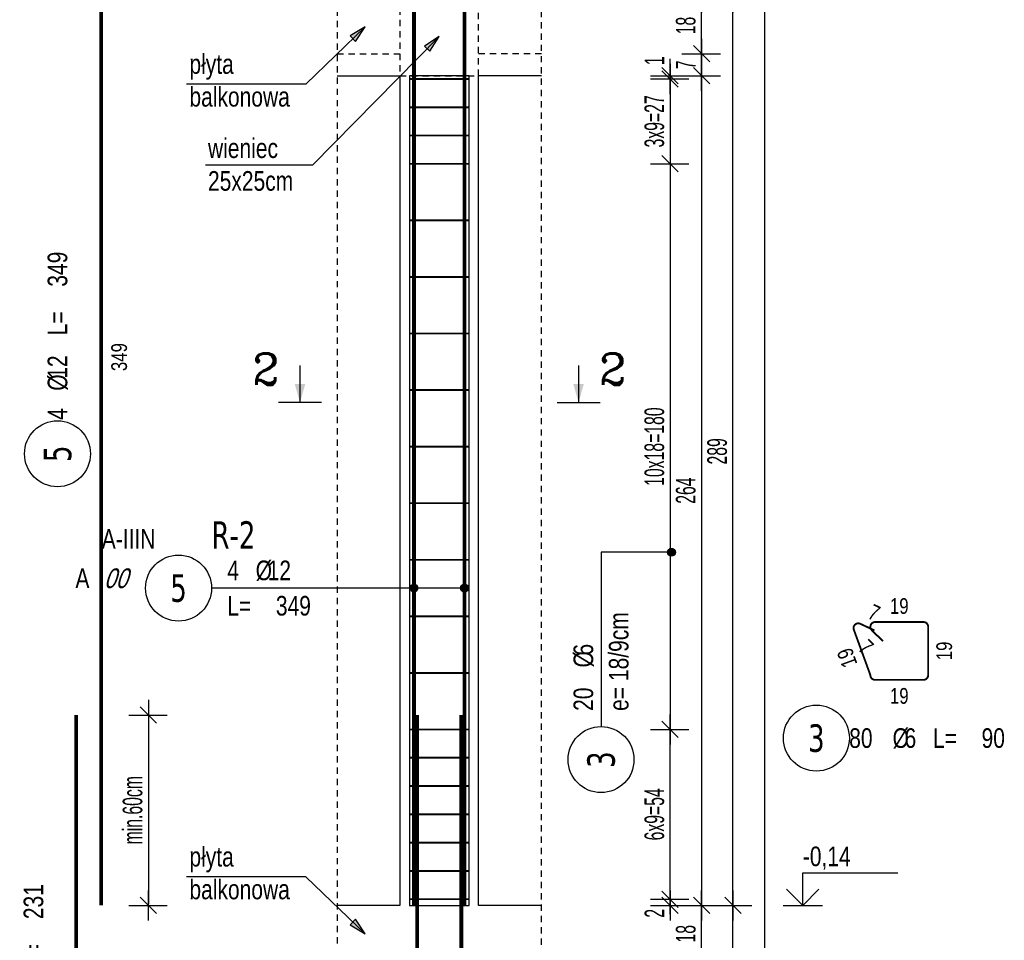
# Model space of a CAD drawing. Header units: millimetres. Extents: x 11988 to 14650, y -1596 to 604.
# Tile 5 of 38: x 12327 to 12640, y -828 to -535. Entities that reach past the tile are written whole.
import ezdxf
from ezdxf.enums import TextEntityAlignment as Align

# ---------------------------------------------------------------- set-up
doc = ezdxf.new("R2010")
doc.units = ezdxf.units.MM
doc.header["$LTSCALE"] = 10
doc.linetypes.add('MP', pattern=[0.36, 0.2, -0.16])
for name, color, linetype in [('BA_txg', 3, 'Continuous'), ('BA_wic', 1, 'Continuous'), ('BA_wis', 2, 'Continuous'), ('BA_wym', 1, 'Continuous'), ('BZ_kot', 7, 'Continuous'), ('BZ_odn', 1, 'Continuous'), ('BZ_opi1', 7, 'Continuous'), ('BZ_opi2', 4, 'Continuous'), ('BZ_opi3', 30, 'Continuous'), ('BZ_opi4', 53, 'Continuous'), ('BZ_P_roz', 11, 'Continuous'), ('BZ_P_wid', 3, 'Continuous'), ('BZ_P_wyc', 134, 'Continuous'), ('BZ_txs', 2, 'Continuous'), ('BZ_wym', 1, 'Continuous')]:
    doc.layers.add(name, color=color, linetype=linetype)
doc.layers.add('BZ_obroz', color=137, linetype='Continuous', plot=False)
doc.layers.add('BZ_pom', color=6, linetype='Continuous', plot=False)
doc.styles.add('BIKTBG', font='tahoma.ttf', dxfattribs={"width": 0.85})
doc.styles.add('BIKTC', font='bikromsw.shx', dxfattribs={"width": 0.85})
doc.styles.add('BIKTS', font='bikromsw.shx', dxfattribs={"width": 0.8})
doc.styles.add('BIKWYM', font='bikromsw.shx', dxfattribs={"width": 0.6})
doc.styles.add('ROMANC', font='ROMANC.SHX')
doc.dimstyles.new('BA_KR_25_cm', dxfattribs={"dimscale": 0.25, "dimtxt": 25, "dimasz": 1.666667, "dimexe": 24, "dimexo": 0, "dimgap": 0, "dimtad": 0, "dimdec": 1, "dimrnd": 0.5, "dimzin": 9, "dimdsep": 46, "dimtxsty": 'BIKWYM', "dimblk": 'WYM-KR', "dimcen": 0, "dimdle": 20, "dimclrd": 256, "dimclre": 256, "dimclrt": 2, "dimadec": 0, "dimazin": 0, "dimtfac": 0.033333, "dimtdec": 1, "dimtmove": 0, "dimatfit": 3, "dimldrblk": 'WYM-KR', "dimfxl": 25, "dimfxlon": 1, "dimtvp": 0.8, "dimtolj": 1, "dimarcsym": 0})
doc.dimstyles.new('BZ_KP_25_cm', dxfattribs={"dimscale": 0.25, "dimtxt": 25, "dimasz": 1.666667, "dimexe": 24, "dimexo": 0, "dimgap": 0, "dimtad": 0, "dimdec": 1, "dimrnd": 0.5, "dimzin": 9, "dimdsep": 46, "dimtxsty": 'BIKWYM', "dimblk": 'WYM-KR', "dimblk1": 'WYM-KP', "dimblk2": 'WYM-KP', "dimsah": 1, "dimcen": 0, "dimdle": 20, "dimclrd": 256, "dimclre": 256, "dimclrt": 7, "dimadec": 0, "dimazin": 0, "dimtfac": 0.033333, "dimtdec": 1, "dimtmove": 0, "dimatfit": 3, "dimldrblk": 'WYM-KP', "dimfxl": 1, "dimtvp": 0.8, "dimtolj": 1, "dimarcsym": 0})
doc.dimstyles.new('BZ_ST_25_cm', dxfattribs={"dimscale": 0.25, "dimtxt": 25, "dimasz": 1.666667, "dimexe": 24, "dimexo": 0, "dimgap": 0, "dimtad": 0, "dimdec": 1, "dimrnd": 0.5, "dimdsep": 46, "dimtxsty": 'BIKWYM', "dimblk": 'WYM-ST', "dimcen": 0, "dimdle": 20, "dimclrd": 256, "dimclre": 256, "dimclrt": 7, "dimadec": 0, "dimazin": 0, "dimtfac": 0.033333, "dimtdec": 1, "dimtix": 1, "dimtmove": 2, "dimatfit": 3, "dimldrblk": 'WYM-ST', "dimfxl": 1, "dimtvp": 0.8, "dimtolj": 1, "dimtzin": 0, "dimarcsym": 0})

# ---------------------------------------------------------------- blocks, each defined once
blk = doc.blocks.new('WYM-ST')
blk.add_hatch(color=256).paths.add_polyline_path([(-13, 2.88), (0, 0), (-13, -2.88)])
blk.add_lwpolyline([(0, 0), (-13, 2.88), (-13, -2.88), (0, 0)])
blk = doc.blocks.new('ST2')
blk.add_line((13.77, 0), (0, 0))
blk.add_solid([(6.84, -1.95), (6.84, 1.95), (0, 0)])
blk = doc.blocks.new('eprzh')
blk.add_line((-47.9, 0), (47.9, 0))
at = {"xscale": 6, "yscale": 6, "zscale": 6, "rotation": 90}
blk.add_blockref('ST2', (0, 0), dxfattribs=at)
at = {"style": 'ROMANC'}
blk.add_attdef('PRZ', text='', height=70, dxfattribs=at).set_placement((76, 39.4), align=Align.CENTER)
blk = doc.blocks.new('WYM-KP')
blk.add_hatch(color=256).paths.add_polyline_path([(3, 0, 1), (-3, 0, 1)])
blk.add_circle((0, 0), 3)
blk = doc.blocks.new('WYM-KR')
at = {"linetype": 'ByBlock'}
blk.add_line((11.52, 0), (-11.52, 0), dxfattribs=at)
at = {"color": 7, "linetype": 'ByBlock'}
blk.add_line((6.24, 6.24), (-6.24, -6.24), dxfattribs=at)
blk = doc.blocks.new('bik_BlkOpPret', base_point=(608.5, -87.83))
at = {"layer": 'BZ_opi1', "style": 'BIKTS', "width": 0.8}
for tag, p in [('SZTUK', (567.31, -85.33)), ('PRZEDR_FI', (581.12, -85.33)), ('PRZEKROJ', (584.93, -85.33)), ('PRZEDR_L', (567.31, -96.58)), ('DLUGOSC', (582.78, -96.58)), ('UWAGA', (567.31, -105.33))]:
    blk.add_attdef(tag, p, '', height=6.25, dxfattribs=at)
at = {"layer": 'BZ_opi2', "style": 'BIKTBG', "width": 0.8}
blk.add_attdef('NUMER', text='', height=8.75, dxfattribs=at).set_placement((551.81, -87.83), align=Align.MIDDLE_CENTER)
at = {"layer": 'BZ_pom', "width": 0.8}
for tag, p, height, style in [('POZYCJA', (562.31, -75.33), 8.75, 'BIKTBG'), ('GATUNEK', (526.97, -75.33), 6.25, 'BIKTS'), ('METODA_L', (520.17, -87.83), 6.25, 'BIKTS'), ('EURO_KOD', (529.45, -87.83), 6.25, 'BIKTS')]:
    blk.add_attdef(tag, p, '', height=height, dxfattribs=dict(at, style=style))
at = {"layer": 'BZ_wym', "width": 0.8}
for tag, p, height, style, flags in [('PRZEDR_NR', (567.31, -114.71), 8.75, 'BIKTBG', 1), ('PRZEDR_SZT', (567.31, -124.08), 6.25, 'BIKTS', 1), ('TYP_PRETA', (567.31, -133.46), 6.25, 'BIKTS', 3), ('EURO_KOD_SEGMENTY', (580.88, -142.83), 6.25, 'BIKTS', 3), ('HAK_1', (567.31, -152.21), 6.25, 'BIKTS', 3), ('HAK_2', (567.31, -161.58), 6.25, 'BIKTS', 3), ('ID', (567.31, -170.96), 6.25, 'BIKTS', 3), ('ID_C', (567.31, -180.33), 6.25, 'BIKTS', 3), ('b_atr_0', (567.31, -189.71), 6.25, 'BIKTS', 3)]:
    blk.add_attdef(tag, p, '', height=height, dxfattribs=dict(at, style=style, flags=flags))
blk = doc.blocks.new('bik_BlkOpPretW', base_point=(917.65, 307.46))
at = {"layer": 'BZ_opi2', "style": 'BIKTBG', "width": 0.8}
blk.add_attdef('NUMER', text='', height=8.75, dxfattribs=at).set_placement((933.15, 307.46), align=Align.MIDDLE_CENTER)
at = {"layer": 'BZ_opi4', "style": 'BIKTS', "width": 0.8}
for tag, p in [('SZTUK', (943.38, 304.33)), ('PRZEDR_FI', (952.43, 304.33)), ('PRZEKROJ', (956.24, 304.33)), ('PRZEDR_L', (970.04, 304.33)), ('DLUGOSC', (985.52, 304.33))]:
    blk.add_attdef(tag, p, '', height=6.25, dxfattribs=at)
at = {"layer": 'BZ_pom', "width": 0.8}
for tag, p, height, style, flags in [('POZYCJA', (943.38, 294.96), 8.75, 'BIKTBG', 3), ('GATUNEK', (943.38, 285.58), 6.25, 'BIKTS', 1), ('METODA_L', (943.38, 266.83), 6.25, 'BIKTS', 3)]:
    blk.add_attdef(tag, p, '', height=height, dxfattribs=dict(at, style=style, flags=flags))
at = {"layer": 'BZ_wym', "width": 0.8}
for tag, p, height, style, flags in [('UWAGA', (943.38, 276.21), 6.25, 'BIKTS', 1), ('TYP_PRETA', (943.38, 257.46), 6.25, 'BIKTS', 3), ('PRZEDR_NR', (943.38, 248.08), 8.75, 'BIKTBG', 1), ('PRZEDR_SZT', (943.38, 238.71), 6.25, 'BIKTS', 1), ('EURO_KOD', (943.38, 229.33), 6.25, 'BIKTS', 3), ('EURO_KOD_SEGMENTY', (956.95, 229.33), 6.25, 'BIKTS', 3), ('HAK_1', (943.38, 219.96), 6.25, 'BIKTS', 3), ('HAK_2', (943.38, 210.58), 6.25, 'BIKTS', 3), ('ID', (943.38, 201.21), 6.25, 'BIKTS', 3), ('ID_C', (943.38, 191.83), 6.25, 'BIKTS', 3), ('b_atr_0', (943.38, 182.46), 6.25, 'BIKTS', 3)]:
    blk.add_attdef(tag, p, '', height=height, dxfattribs=dict(at, style=style, flags=flags))
blk = doc.blocks.new('*D87')
at = {"layer": 'BA_wym', "lineweight": -2}
for p, q in [((12361.51, -756.74), (12373.76, -756.74)), ((12367.76, -757.16), (12367.76, -816.92)), ((12361.51, -817.34), (12373.76, -817.34))]:
    blk.add_line(p, q, dxfattribs=at)
at = {"layer": 'Defpoints', "color": 0}
for p in [(12344.76, -756.74), (12352.76, -817.34), (12367.76, -817.34)]:
    blk.add_point(p, dxfattribs=at)
at = {"layer": 'BA_wym', "lineweight": -2, "xscale": 0.4166666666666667, "yscale": 0.4166666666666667, "zscale": 0.4166666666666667}
for p, rotation in [((12367.76, -756.74), 90), ((12367.76, -817.34), 270)]:
    blk.add_blockref('WYM-KR', p, dxfattribs=dict(at, rotation=rotation))
at = {"layer": 'BA_wym', "color": 2, "insert": (12362.76, -787.04), "char_height": 6.25, "attachment_point": 5, "rotation": 90, "style": 'BIKWYM'}
blk.add_mtext('\\A1;min.60cm', dxfattribs=at)
blk = doc.blocks.new('*D94')
at = {"layer": 'BA_wym', "lineweight": -2}
for p, q in [((12533.88, -814.92), (12533.88, -814.51)), ((12527.63, -815.34), (12539.88, -815.34)), ((12527.63, -817.34), (12539.88, -817.34)), ((12533.88, -815.34), (12533.88, -817.34)), ((12533.88, -817.76), (12533.88, -821.51))]:
    blk.add_line(p, q, dxfattribs=at)
at = {"layer": 'Defpoints', "color": 0}
for p in [(12469.88, -815.34), (12472.88, -817.34), (12533.88, -817.34)]:
    blk.add_point(p, dxfattribs=at)
at = {"layer": 'BA_wym', "lineweight": -2, "xscale": 0.4166666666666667, "yscale": 0.4166666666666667, "zscale": 0.4166666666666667}
for p, rotation in [((12533.88, -815.34), 270), ((12533.88, -817.34), 90)]:
    blk.add_blockref('WYM-KR', p, dxfattribs=dict(at, rotation=rotation))
at = {"layer": 'BA_wym', "color": 2, "insert": (12528.88, -819.84), "char_height": 6.25, "attachment_point": 5, "rotation": 90, "style": 'BIKWYM'}
blk.add_mtext('\\A1;2', dxfattribs=at)
blk = doc.blocks.new('*D95')
at = {"layer": 'BA_wym', "lineweight": -2}
for p, q in [((12527.63, -761.34), (12539.88, -761.34)), ((12533.88, -814.92), (12533.88, -761.76)), ((12527.63, -815.34), (12539.88, -815.34))]:
    blk.add_line(p, q, dxfattribs=at)
at = {"layer": 'Defpoints', "color": 0}
for p in [(12469.88, -761.34), (12533.88, -761.34), (12469.88, -815.34)]:
    blk.add_point(p, dxfattribs=at)
at = {"layer": 'BA_wym', "lineweight": -2, "xscale": 0.4166666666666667, "yscale": 0.4166666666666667, "zscale": 0.4166666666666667}
for p, rotation in [((12533.88, -761.34), 90), ((12533.88, -815.34), 270)]:
    blk.add_blockref('WYM-KR', p, dxfattribs=dict(at, rotation=rotation))
at = {"layer": 'BA_wym', "color": 2, "insert": (12528.88, -788.34), "char_height": 6.25, "attachment_point": 5, "rotation": 90, "style": 'BIKWYM'}
blk.add_mtext('\\A1;6x9=54', dxfattribs=at)
blk = doc.blocks.new('*D96')
at = {"layer": 'BA_wym', "lineweight": -2}
for p, q in [((12527.63, -581.34), (12539.88, -581.34)), ((12533.88, -581.76), (12533.88, -760.92)), ((12527.63, -761.34), (12539.88, -761.34))]:
    blk.add_line(p, q, dxfattribs=at)
at = {"layer": 'Defpoints', "color": 0}
for p in [(12469.88, -581.34), (12469.88, -761.34), (12533.88, -761.34)]:
    blk.add_point(p, dxfattribs=at)
at = {"layer": 'BA_wym', "lineweight": -2, "xscale": 0.4166666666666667, "yscale": 0.4166666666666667, "zscale": 0.4166666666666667}
for p, rotation in [((12533.88, -581.34), 90), ((12533.88, -761.34), 270)]:
    blk.add_blockref('WYM-KR', p, dxfattribs=dict(at, rotation=rotation))
at = {"layer": 'BA_wym', "color": 2, "insert": (12528.88, -671.34), "char_height": 6.25, "attachment_point": 5, "rotation": 90, "style": 'BIKWYM'}
blk.add_mtext('\\A1;10x18=180', dxfattribs=at)
blk = doc.blocks.new('*D97')
at = {"layer": 'BA_wym', "lineweight": -2}
for p, q in [((12527.63, -554.34), (12539.88, -554.34)), ((12533.88, -553.92), (12533.88, -553.51)), ((12533.88, -554.34), (12533.88, -581.34)), ((12527.63, -581.34), (12539.88, -581.34)), ((12533.88, -581.76), (12533.88, -582.17))]:
    blk.add_line(p, q, dxfattribs=at)
at = {"layer": 'Defpoints', "color": 0}
for p in [(12469.88, -554.34), (12469.88, -581.34), (12533.88, -581.34)]:
    blk.add_point(p, dxfattribs=at)
at = {"layer": 'BA_wym', "lineweight": -2, "xscale": 0.4166666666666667, "yscale": 0.4166666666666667, "zscale": 0.4166666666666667}
for p, rotation in [((12533.88, -554.34), 270), ((12533.88, -581.34), 90)]:
    blk.add_blockref('WYM-KR', p, dxfattribs=dict(at, rotation=rotation))
at = {"layer": 'BA_wym', "color": 2, "insert": (12528.88, -567.84), "char_height": 6.25, "attachment_point": 5, "rotation": 90, "style": 'BIKWYM'}
blk.add_mtext('\\A1;3x9=27', dxfattribs=at)
blk = doc.blocks.new('*D98')
at = {"layer": 'BA_wym', "lineweight": -2}
for p, q in [((12533.88, -552.92), (12533.88, -547.95)), ((12527.63, -553.34), (12539.88, -553.34)), ((12527.63, -554.34), (12539.88, -554.34)), ((12533.88, -554.34), (12533.88, -553.34)), ((12533.88, -554.76), (12533.88, -555.17))]:
    blk.add_line(p, q, dxfattribs=at)
at = {"layer": 'Defpoints', "color": 0}
for p in [(12469.88, -554.34), (12492.88, -553.34), (12533.88, -553.34)]:
    blk.add_point(p, dxfattribs=at)
at = {"layer": 'BA_wym', "lineweight": -2, "xscale": 0.4166666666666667, "yscale": 0.4166666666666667, "zscale": 0.4166666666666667}
for p, rotation in [((12533.88, -553.34), 270), ((12533.88, -554.34), 90)]:
    blk.add_blockref('WYM-KR', p, dxfattribs=dict(at, rotation=rotation))
at = {"layer": 'BA_wym', "color": 2, "insert": (12528.88, -548.54), "char_height": 6.25, "attachment_point": 5, "rotation": 90, "style": 'BIKWYM'}
blk.add_mtext('\\A1;1', dxfattribs=at)
blk = doc.blocks.new('bik_BlkOpPretU', base_point=(1570.94, 615.52))
at = {"layer": 'BZ_opi2', "style": 'BIKTBG', "width": 0.8}
blk.add_attdef('NUMER', text='', height=8.75, dxfattribs=at).set_placement((1514.25, 615.52), align=Align.MIDDLE_CENTER)
at = {"layer": 'BZ_opi4', "style": 'BIKTS', "width": 0.8}
for tag, p in [('SZTUK', (1529.75, 618.02)), ('PRZEDR_FI', (1538.8, 618.02)), ('PRZEKROJ', (1542.61, 618.02)), ('PRZEDR_L', (1529.75, 606.77)), ('DLUGOSC', (1545.23, 606.77)), ('UWAGA', (1529.75, 598.02))]:
    blk.add_attdef(tag, p, '', height=6.25, dxfattribs=at)
at = {"layer": 'BZ_pom', "width": 0.8}
for tag, p, height, style in [('POZYCJA', (1524.75, 628.02), 8.75, 'BIKTBG'), ('GATUNEK', (1483.8, 628.02), 6.25, 'BIKTS'), ('METODA_L', (1489.99, 615.52), 6.25, 'BIKTS')]:
    blk.add_attdef(tag, p, '', height=height, dxfattribs=dict(at, style=style))
at = {"layer": 'BZ_wym', "width": 0.8}
for tag, p, height, style, flags in [('PRZEDR_NR', (1529.75, 588.65), 8.75, 'BIKTBG', 1), ('PRZEDR_SZT', (1529.75, 579.27), 6.25, 'BIKTS', 1), ('TYP_PRETA', (1529.75, 569.9), 6.25, 'BIKTS', 3), ('EURO_KOD', (1529.75, 560.52), 6.25, 'BIKTS', 3), ('EURO_KOD_SEGMENTY', (1544.75, 560.52), 6.25, 'BIKTS', 3), ('HAK_1', (1529.75, 551.15), 6.25, 'BIKTS', 3), ('HAK_2', (1529.75, 541.77), 6.25, 'BIKTS', 3), ('ID', (1529.75, 532.4), 6.25, 'BIKTS', 3), ('ID_C', (1529.75, 523.02), 6.25, 'BIKTS', 3), ('b_atr_0', (1529.75, 513.65), 6.25, 'BIKTS', 3)]:
    blk.add_attdef(tag, p, '', height=height, dxfattribs=dict(at, style=style, flags=flags))
blk = doc.blocks.new('*D116')
at = {"layer": 'BA_wym', "lineweight": -2}
for p, q in [((12537.63, -817.34), (12549.88, -817.34)), ((12543.88, -834.92), (12543.88, -817.76)), ((12537.63, -835.34), (12549.88, -835.34))]:
    blk.add_line(p, q, dxfattribs=at)
at = {"layer": 'Defpoints', "color": 0}
for p in [(12492.88, -817.34), (12543.88, -817.34), (12492.88, -835.34)]:
    blk.add_point(p, dxfattribs=at)
at = {"layer": 'BA_wym', "lineweight": -2, "xscale": 0.4166666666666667, "yscale": 0.4166666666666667, "zscale": 0.4166666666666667}
for p, rotation in [((12543.88, -817.34), 90), ((12543.88, -835.34), 270)]:
    blk.add_blockref('WYM-KR', p, dxfattribs=dict(at, rotation=rotation))
at = {"layer": 'BA_wym', "color": 2, "insert": (12538.88, -826.34), "char_height": 6.25, "attachment_point": 5, "rotation": 90, "style": 'BIKWYM'}
blk.add_mtext('\\A1;18', dxfattribs=at)
blk = doc.blocks.new('*D117')
at = {"layer": 'BA_wym', "lineweight": -2}
for p, q in [((12537.63, -553.34), (12549.88, -553.34)), ((12543.88, -553.76), (12543.88, -816.92)), ((12537.63, -817.34), (12549.88, -817.34))]:
    blk.add_line(p, q, dxfattribs=at)
at = {"layer": 'Defpoints', "color": 0}
for p in [(12492.88, -553.34), (12492.88, -817.34), (12543.88, -817.34)]:
    blk.add_point(p, dxfattribs=at)
at = {"layer": 'BA_wym', "lineweight": -2, "xscale": 0.4166666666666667, "yscale": 0.4166666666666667, "zscale": 0.4166666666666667}
for p, rotation in [((12543.88, -553.34), 90), ((12543.88, -817.34), 270)]:
    blk.add_blockref('WYM-KR', p, dxfattribs=dict(at, rotation=rotation))
at = {"layer": 'BA_wym', "color": 2, "insert": (12538.88, -685.34), "char_height": 6.25, "attachment_point": 5, "rotation": 90, "style": 'BIKWYM'}
blk.add_mtext('\\A1;264', dxfattribs=at)
blk = doc.blocks.new('*D118')
at = {"layer": 'BA_wym', "lineweight": -2}
for p, q in [((12537.63, -546.34), (12549.88, -546.34)), ((12543.88, -546.76), (12543.88, -552.92)), ((12537.63, -553.34), (12549.88, -553.34))]:
    blk.add_line(p, q, dxfattribs=at)
at = {"layer": 'Defpoints', "color": 0}
for p in [(12492.88, -546.34), (12492.88, -553.34), (12543.88, -553.34)]:
    blk.add_point(p, dxfattribs=at)
at = {"layer": 'BA_wym', "lineweight": -2, "xscale": 0.4166666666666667, "yscale": 0.4166666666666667, "zscale": 0.4166666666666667}
for p, rotation in [((12543.88, -546.34), 90), ((12543.88, -553.34), 270)]:
    blk.add_blockref('WYM-KR', p, dxfattribs=dict(at, rotation=rotation))
at = {"layer": 'BA_wym', "color": 2, "insert": (12538.88, -549.84), "char_height": 6.25, "attachment_point": 5, "rotation": 90, "style": 'BIKWYM'}
blk.add_mtext('\\A1;7', dxfattribs=at)
blk = doc.blocks.new('*D119')
at = {"layer": 'BA_wym', "lineweight": -2}
for p, q in [((12537.63, -528.34), (12549.88, -528.34)), ((12543.88, -545.92), (12543.88, -528.76)), ((12537.63, -546.34), (12549.88, -546.34))]:
    blk.add_line(p, q, dxfattribs=at)
at = {"layer": 'Defpoints', "color": 0}
for p in [(12492.88, -528.34), (12543.88, -528.34), (12492.88, -546.34)]:
    blk.add_point(p, dxfattribs=at)
at = {"layer": 'BA_wym', "lineweight": -2, "xscale": 0.4166666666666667, "yscale": 0.4166666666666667, "zscale": 0.4166666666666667}
for p, rotation in [((12543.88, -528.34), 90), ((12543.88, -546.34), 270)]:
    blk.add_blockref('WYM-KR', p, dxfattribs=dict(at, rotation=rotation))
at = {"layer": 'BA_wym', "color": 2, "insert": (12538.88, -537.34), "char_height": 6.25, "attachment_point": 5, "rotation": 90, "style": 'BIKWYM'}
blk.add_mtext('\\A1;18', dxfattribs=at)
blk = doc.blocks.new('*D130')
at = {"layer": 'BA_wym', "lineweight": -2}
for p, q in [((12547.63, -817.34), (12559.88, -817.34)), ((12553.88, -907.92), (12553.88, -817.76)), ((12547.63, -908.34), (12559.88, -908.34))]:
    blk.add_line(p, q, dxfattribs=at)
at = {"layer": 'Defpoints', "color": 0}
for p in [(12492.88, -817.34), (12553.88, -817.34), (12492.88, -908.34)]:
    blk.add_point(p, dxfattribs=at)
at = {"layer": 'BA_wym', "lineweight": -2, "xscale": 0.4166666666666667, "yscale": 0.4166666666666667, "zscale": 0.4166666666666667}
for p, rotation in [((12553.88, -817.34), 90), ((12553.88, -908.34), 270)]:
    blk.add_blockref('WYM-KR', p, dxfattribs=dict(at, rotation=rotation))
at = {"layer": 'BA_wym', "color": 2, "insert": (12548.88, -862.84), "char_height": 6.25, "attachment_point": 5, "rotation": 90, "style": 'BIKWYM'}
blk.add_mtext('\\A1;91', dxfattribs=at)
blk = doc.blocks.new('*D131')
at = {"layer": 'BA_wym', "lineweight": -2}
for p, q in [((12547.63, -528.34), (12559.88, -528.34)), ((12553.88, -816.92), (12553.88, -528.76)), ((12547.63, -817.34), (12559.88, -817.34))]:
    blk.add_line(p, q, dxfattribs=at)
at = {"layer": 'Defpoints', "color": 0}
for p in [(12492.88, -528.34), (12553.88, -528.34), (12492.88, -817.34)]:
    blk.add_point(p, dxfattribs=at)
at = {"layer": 'BA_wym', "lineweight": -2, "xscale": 0.4166666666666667, "yscale": 0.4166666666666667, "zscale": 0.4166666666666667}
for p, rotation in [((12553.88, -528.34), 90), ((12553.88, -817.34), 270)]:
    blk.add_blockref('WYM-KR', p, dxfattribs=dict(at, rotation=rotation))
at = {"layer": 'BA_wym', "color": 2, "insert": (12548.88, -672.84), "char_height": 6.25, "attachment_point": 5, "rotation": 90, "style": 'BIKWYM'}
blk.add_mtext('\\A1;289', dxfattribs=at)
blk = doc.blocks.new('*D135')
at = {"layer": 'BA_wym', "lineweight": -2}
for p, q in [((12557.63, 338.66), (12569.88, 338.66)), ((12563.88, 338.24), (12563.88, -947.92)), ((12557.63, -948.34), (12569.88, -948.34))]:
    blk.add_line(p, q, dxfattribs=at)
at = {"layer": 'Defpoints', "color": 0}
for p in [(12492.88, 338.66), (12492.88, -948.34), (12563.88, -948.34)]:
    blk.add_point(p, dxfattribs=at)
at = {"layer": 'BA_wym', "lineweight": -2, "xscale": 0.4166666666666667, "yscale": 0.4166666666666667, "zscale": 0.4166666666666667}
for p, rotation in [((12563.88, 338.66), 90), ((12563.88, -948.34), 270)]:
    blk.add_blockref('WYM-KR', p, dxfattribs=dict(at, rotation=rotation))
at = {"layer": 'BA_wym', "color": 2, "insert": (12558.88, -304.84), "char_height": 6.25, "attachment_point": 5, "rotation": 90, "style": 'BIKWYM'}
blk.add_mtext('\\A1;1287', dxfattribs=at)
blk = doc.blocks.new('*U29')
for p, q in [((0, 4.17), (12.08, 4.17)), ((0, 0), (0, 4.17))]:
    blk.add_line(p, q)
at = {"color": 1}
blk.add_line((-2.5, 0), (2.5, 0), dxfattribs=at)
blk.add_lwpolyline([(-2.06, 2.06), (0, 0), (2.06, 2.06)])
at = {"style": 'BIKTS', "width": 0.8}
blk.add_attdef('POZIOM', text='', height=2.5, dxfattribs=at).set_placement((0, 6.25), align=Align.MIDDLE_LEFT)

msp = doc.modelspace()

# ---------------------------------------------------------------- linework, layer by layer
at = {"layer": 'BA_wic', "linetype": 'MP'}
for points in [[(12427.88, 346.16), (12427.88, -955.84)], [(12492.88, -955.84), (12492.88, 346.16)], [(12447.88, -528.34), (12447.88, -553.34), (12472.88, -553.34), (12472.88, -528.34), (12447.88, -528.34)], [(12427.88, -546.34), (12447.88, -546.34)], [(12492.88, -546.34), (12472.88, -546.34)]]:
    msp.add_lwpolyline(points, dxfattribs=at)
at = {"layer": 'BA_wis'}
for points in [[(12427.88, -553.34), (12447.88, -553.34)], [(12447.88, -553.34), (12447.88, -817.34)], [(12472.88, -817.34), (12472.88, -553.34)], [(12492.88, -553.34), (12472.88, -553.34)], [(12447.88, -817.34), (12427.88, -817.34)], [(12492.88, -817.34), (12472.88, -817.34)]]:
    msp.add_lwpolyline(points, dxfattribs=at)
at = {"layer": 'BZ_obroz'}
msp.add_lwpolyline([(12450.88, -817.34), (12469.88, -817.34), (12469.88, -553.34), (12450.88, -553.34)], close=True, dxfattribs=at)
at = {"layer": 'BZ_odn', "color": 252}
for centre in [(12338.83, -673.6), (12580.44, -764.08), (12511.88, -770.93)]:
    msp.add_circle(centre, 10.5, dxfattribs=at)
at = {"layer": 'BZ_odn'}
msp.add_circle((12377.38, -716.34), 10.5, dxfattribs=at)
at = {"layer": 'BZ_P_roz', "const_width": 0.6}
for points in [[(12450.88, -554.34), (12469.88, -554.34)], [(12450.88, -563.34), (12469.88, -563.34)], [(12450.88, -572.34), (12469.88, -572.34)], [(12450.88, -581.34), (12469.88, -581.34)], [(12450.88, -599.34), (12469.88, -599.34)], [(12450.88, -617.34), (12469.88, -617.34)], [(12450.88, -635.34), (12469.88, -635.34)], [(12450.88, -653.34), (12469.88, -653.34)], [(12450.88, -671.34), (12469.88, -671.34)], [(12450.88, -689.34), (12469.88, -689.34)], [(12450.88, -707.34), (12469.88, -707.34)], [(12450.88, -725.34), (12469.88, -725.34)], [(12450.88, -743.34), (12469.88, -743.34)], [(12450.88, -761.34), (12469.88, -761.34)], [(12450.88, -770.34), (12469.88, -770.34)], [(12450.88, -779.34), (12469.88, -779.34)], [(12450.88, -788.34), (12469.88, -788.34)], [(12450.88, -797.34), (12469.88, -797.34)], [(12450.88, -806.34), (12469.88, -806.34)], [(12450.88, -815.34), (12469.88, -815.34)]]:
    msp.add_lwpolyline(points, dxfattribs=at)
at = {"layer": 'BZ_P_wid', "const_width": 1.2}
for points in [[(12452.35, -468.34), (12452.35, -817.34)], [(12468.42, -468.34), (12468.42, -817.34)]]:
    msp.add_lwpolyline(points, dxfattribs=at)
for points in [[(12467.42, -756.74), (12467.42, -937.14, -0.414214), (12463.82, -940.74), (12422.42, -940.74)], [(12453.35, -756.74), (12453.35, -937.14, 0.414214), (12456.95, -940.74), (12498.35, -940.74)]]:
    msp.add_lwpolyline(points, format="xyb", dxfattribs=at)
at = {"layer": 'BZ_P_wyc', "linetype": 'Continuous', "const_width": 1.2}
msp.add_lwpolyline([(12352.76, -468.34), (12352.76, -817.34)], dxfattribs=at)
at = {"layer": 'BZ_P_wyc', "linetype": 'Continuous'}
for points, const_width in [([(12598.95, -729.82), (12594.42, -727.71, 0.668179), (12592.37, -729.58), (12597.64, -744.05, 0.414214), (12599.14, -745.55), (12614.54, -745.55, 0.414214), (12616.04, -744.05), (12616.04, -728.65, 0.414214), (12614.54, -727.15), (12599.14, -727.15, 0.668179), (12598.08, -729.72), (12601.62, -733.25)], 0.6), ([(12344.76, -756.74), (12344.76, -937.14, 0.414214), (12348.36, -940.74), (12389.76, -940.74)], 1.2)]:
    msp.add_lwpolyline(points, format="xyb", dxfattribs=dict(at, const_width=const_width))

# ---------------------------------------------------------------- block references
ref = msp.add_blockref('bik_BlkOpPretW', (12338.83, -689.1), dxfattribs=dict(rotation=90))
ref.add_attrib('NUMER', '5', dxfattribs={"layer": 'BZ_opi2', "height": 8.75, "rotation": 90, "style": 'BIKTBG', "width": 0.8}).set_placement((12338.83, -673.6), align=Align.MIDDLE_CENTER)
ref.add_attrib('SZTUK', '4', (12341.95, -662.83), dxfattribs={"layer": 'BZ_opi4', "height": 6.25, "rotation": 90, "style": 'BIKTS', "width": 0.8})
ref.add_attrib('PRZEKROJ', '12', (12341.95, -649.74), dxfattribs={"layer": 'BZ_opi4', "height": 6.25, "rotation": 90, "style": 'BIKTS', "width": 0.8})
ref.add_attrib('DLUGOSC', '349', (12341.95, -620.45), dxfattribs={"layer": 'BZ_opi4', "height": 6.25, "rotation": 90, "style": 'BIKTS', "width": 0.8})
ref.add_attrib('PRZEDR_FI', '%%c', (12341.95, -653.55), dxfattribs={"layer": 'BZ_opi4', "height": 6.25, "rotation": 90, "style": 'BIKTS', "width": 0.8})
ref.add_attrib('PRZEDR_L', 'L=', (12341.95, -635.93), dxfattribs={"layer": 'BZ_opi4', "height": 6.25, "rotation": 90, "style": 'BIKTS', "width": 0.8})
ref = msp.add_blockref('bik_BlkOpPret', (12431.69, -716.34))
ref.add_attrib('NUMER', '5', dxfattribs={"layer": 'BZ_opi2', "height": 8.75, "style": 'BIKTBG', "width": 0.8}).set_placement((12377.38, -716.34), align=Align.MIDDLE_CENTER)
ref.add_attrib('POZYCJA', 'R-2', (12387.88, -703.84), dxfattribs={"layer": 'BZ_pom', "height": 8.75, "style": 'BIKTBG', "width": 0.8})
ref.add_attrib('SZTUK', '4', (12392.88, -713.84), dxfattribs={"layer": 'BZ_opi1', "height": 6.25, "style": 'BIKTS', "width": 0.8})
ref.add_attrib('GATUNEK', 'A-IIIN', (12352.93, -703.84), dxfattribs={"layer": 'BZ_pom', "height": 6.25, "style": 'BIKTS', "width": 0.8})
ref.add_attrib('PRZEKROJ', '12', (12405.74, -713.84), dxfattribs={"layer": 'BZ_opi1', "height": 6.25, "style": 'BIKTS', "width": 0.8})
ref.add_attrib('DLUGOSC', '349', (12408.36, -725.09), dxfattribs={"layer": 'BZ_opi1', "height": 6.25, "style": 'BIKTS', "width": 0.8})
ref.add_attrib('METODA_L', 'A', (12344.55, -716.34), dxfattribs={"layer": 'BZ_pom', "height": 6.25, "style": 'BIKTS', "width": 0.8})
ref.add_attrib('PRZEDR_FI', '%%c', (12401.93, -713.84), dxfattribs={"layer": 'BZ_opi1', "height": 6.25, "style": 'BIKTS', "width": 0.8})
ref.add_attrib('PRZEDR_L', 'L=', (12392.88, -725.09), dxfattribs={"layer": 'BZ_opi1', "height": 6.25, "style": 'BIKTS', "width": 0.8})
ref.add_attrib('EURO_KOD', '00', (12353.6, -716.34), dxfattribs={"layer": 'BZ_pom', "height": 6.25, "style": 'BIKTS', "oblique": 18, "width": 0.8})
ref = msp.add_blockref('bik_BlkOpPretU', (12511.88, -704.95), dxfattribs=dict(rotation=90))
ref.add_attrib('NUMER', '3', dxfattribs={"layer": 'BZ_opi2', "height": 8.75, "rotation": 90, "style": 'BIKTBG', "width": 0.8}).set_placement((12511.88, -770.93), align=Align.MIDDLE_CENTER)
ref.add_attrib('SZTUK', '20', (12509.38, -755.43), dxfattribs={"layer": 'BZ_opi4', "height": 6.25, "rotation": 90, "style": 'BIKTS', "width": 0.8})
ref.add_attrib('PRZEKROJ', '6', (12509.38, -737.81), dxfattribs={"layer": 'BZ_opi4', "height": 6.25, "rotation": 90, "style": 'BIKTS', "width": 0.8})
ref.add_attrib('UWAGA', 'e= 18/9cm', (12520.63, -755.43), dxfattribs={"layer": 'BZ_opi4', "height": 6.25, "rotation": 90, "style": 'BIKTS', "width": 0.8})
ref.add_attrib('PRZEDR_FI', '%%c', (12509.38, -741.62), dxfattribs={"layer": 'BZ_opi4', "height": 6.25, "rotation": 90, "style": 'BIKTS', "width": 0.8})
ref = msp.add_blockref('bik_BlkOpPretW', (12564.94, -764.08))
ref.add_attrib('NUMER', '3', dxfattribs={"layer": 'BZ_opi2', "height": 8.75, "style": 'BIKTBG', "width": 0.8}).set_placement((12580.44, -764.08), align=Align.MIDDLE_CENTER)
ref.add_attrib('SZTUK', '80', (12590.9, -767.2), dxfattribs={"layer": 'BZ_opi4', "height": 6.25, "style": 'BIKTS', "width": 0.8})
ref.add_attrib('PRZEKROJ', '6', (12608.52, -767.2), dxfattribs={"layer": 'BZ_opi4', "height": 6.25, "style": 'BIKTS', "width": 0.8})
ref.add_attrib('DLUGOSC', '90', (12633.04, -767.2), dxfattribs={"layer": 'BZ_opi4', "height": 6.25, "style": 'BIKTS', "width": 0.8})
ref.add_attrib('PRZEDR_FI', '%%c', (12604.71, -767.2), dxfattribs={"layer": 'BZ_opi4', "height": 6.25, "style": 'BIKTS', "width": 0.8})
ref.add_attrib('PRZEDR_L', 'L=', (12617.57, -767.2), dxfattribs={"layer": 'BZ_opi4', "height": 6.25, "style": 'BIKTS', "width": 0.8})
ref = msp.add_blockref('bik_BlkOpPretW', (12331.17, -890.24), dxfattribs=dict(rotation=90))
ref.add_attrib('NUMER', '7', dxfattribs={"layer": 'BZ_opi2', "height": 8.75, "rotation": 90, "style": 'BIKTBG', "width": 0.8}).set_placement((12331.17, -874.74), align=Align.MIDDLE_CENTER)
ref.add_attrib('SZTUK', '4', (12334.3, -864.08), dxfattribs={"layer": 'BZ_opi4', "height": 6.25, "rotation": 90, "style": 'BIKTS', "width": 0.8})
ref.add_attrib('PRZEKROJ', '12', (12334.3, -850.99), dxfattribs={"layer": 'BZ_opi4', "height": 6.25, "rotation": 90, "style": 'BIKTS', "width": 0.8})
ref.add_attrib('DLUGOSC', '231', (12334.3, -821.7), dxfattribs={"layer": 'BZ_opi4', "height": 6.25, "rotation": 90, "style": 'BIKTS', "width": 0.8})
ref.add_attrib('PRZEDR_FI', '%%c', (12334.3, -854.79), dxfattribs={"layer": 'BZ_opi4', "height": 6.25, "rotation": 90, "style": 'BIKTS', "width": 0.8})
ref.add_attrib('PRZEDR_L', 'L=', (12334.3, -837.18), dxfattribs={"layer": 'BZ_opi4', "height": 6.25, "rotation": 90, "style": 'BIKTS', "width": 0.8})
at = {"layer": 'BA_txg'}
ref = msp.add_blockref('eprzh', (12416.04, -657.29), dxfattribs=dict(at, xscale=-0.142857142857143, yscale=0.1428571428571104, zscale=0.142857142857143))
ref.add_attrib('PRZ', '2', dxfattribs={"layer": '0', "height": 10, "style": 'ROMANC'}).set_placement((12405.18, -651.65), align=Align.CENTER)
at = {"layer": 'BA_txg', "xscale": 0.142857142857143, "yscale": 0.142857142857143, "zscale": 0.142857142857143}
msp.add_blockref('eprzh', (12504.73, -657.29), dxfattribs=at).add_auto_attribs({'PRZ': '2'})
at = {"layer": 'BZ_kot', "xscale": 2.5, "yscale": 2.5, "zscale": 2.5}
msp.add_blockref('*U29', (12576.13, -817.34), dxfattribs=at).add_auto_attribs({'POZIOM': '-0,14'})

# ---------------------------------------------------------------- texts
at = {"layer": 'BZ_opi3', "style": 'BIKTC', "width": 0.8}
for s, rotation, p in [('349', 90.0002, (12358.46, -642.84)), ('19', 359.9998, (12606.84, -722.05)), ('7', 334.9998, (12598.84, -724.15)), ('7', 315, (12596.24, -735.09)), ('19', 109.9998, (12590.22, -738.56)), ('19', 90, (12621.14, -736.35))]:
    msp.add_text(s, height=5, rotation=rotation, dxfattribs=at).set_placement(p, align=Align.MIDDLE_CENTER)
msp.add_text('19', height=5, dxfattribs=at).set_placement((12606.84, -750.65), align=Align.MIDDLE_CENTER)
at = {"layer": 'BZ_txs', "char_height": 6.25, "width": 113.0116, "attachment_point": 1, "style": 'BIKTS'}
for s, insert in [('płyta\\Pbalkonowa', (12380.84, -546.46)), ('wieniec\\P25x25cm', (12386.75, -573.24)), ('płyta\\Pbalkonowa', (12380.84, -798.7))]:
    msp.add_mtext(s, dxfattribs=dict(at, insert=insert))

# ---------------------------------------------------------------- dimensions: what is measured, and where the dimension line sits
at = {"layer": 'BA_wym'}
for base, p1, p2, override, picture, middle in [((12563.88, -948.34), (12492.88, 338.66), (12492.88, -948.34), {"dimrnd": 1, "dimblk": 'WYM-KR', "dimatfit": 1}, '*D135', (12558.88, -304.84)), ((12543.88, -528.34), (12492.88, -546.34), (12492.88, -528.34), {"dimatfit": 1}, '*D119', (12538.88, -537.34)), ((12553.88, -528.34), (12492.88, -817.34), (12492.88, -528.34), {"dimrnd": 1, "dimblk": 'WYM-KR', "dimatfit": 1}, '*D131', (12548.88, -672.84)), ((12543.88, -553.34), (12492.88, -546.34), (12492.88, -553.34), {"dimatfit": 1}, '*D118', (12538.88, -549.84)), ((12543.88, -817.34), (12492.88, -553.34), (12492.88, -817.34), {"dimrnd": 1, "dimatfit": 1}, '*D117', (12538.88, -685.34)), ((12533.88, -817.34), (12469.88, -815.34), (12472.88, -817.34), {"dimatfit": 1}, '*D94', (12528.88, -819.84)), ((12543.88, -817.34), (12492.88, -835.34), (12492.88, -817.34), {"dimatfit": 1}, '*D116', (12538.88, -826.34)), ((12553.88, -817.34), (12492.88, -908.34), (12492.88, -817.34), {"dimatfit": 1}, '*D130', (12548.88, -862.84))]:
    dim = msp.add_linear_dim(base=base, p1=p1, p2=p2, angle=90, dimstyle='BA_KR_25_cm', override=override, dxfattribs=at)
    dim.commit()
    dim.dimension.update_dxf_attribs({"geometry": picture, "text_midpoint": middle})
dim = msp.add_linear_dim(base=(12533.88, -553.34), p1=(12469.88, -554.34), p2=(12492.88, -553.34), angle=90, dimstyle='BA_KR_25_cm', override={"dimrnd": 1, "dimatfit": 1}, dxfattribs=at)
dim.commit()
dim.dimension.update_dxf_attribs({"geometry": '*D98', "text_midpoint": (12533.88, -548.54), "dimtype": 160})
dim = msp.add_linear_dim(base=(12533.88, -581.34), p1=(12469.88, -554.34), p2=(12469.88, -581.34), angle=90, text='3x9=<>', dimstyle='BA_KR_25_cm', override={"dimtxsty": 'BIKWYM', "dimblk": 'WYM-KR', "dimatfit": 1}, dxfattribs=at)
dim.commit()
dim.dimension.update_dxf_attribs({"geometry": '*D97', "text_midpoint": (12533.88, -567.84), "dimtype": 160})
for base, p1, p2, text, picture, middle in [((12533.88, -761.34), (12469.88, -581.34), (12469.88, -761.34), '10x18=<>', '*D96', (12528.88, -671.34)), ((12367.76, -817.34), (12344.76, -756.74), (12352.76, -817.34), 'min.60cm', '*D87', (12362.76, -787.04)), ((12533.88, -761.34), (12469.88, -815.34), (12469.88, -761.34), '6x9=<>', '*D95', (12528.88, -788.34))]:
    dim = msp.add_linear_dim(base=base, p1=p1, p2=p2, angle=90, text=text, dimstyle='BA_KR_25_cm', override={"dimtxsty": 'BIKWYM', "dimatfit": 1}, dxfattribs=at)
    dim.commit()
    dim.dimension.update_dxf_attribs({"geometry": picture, "text_midpoint": middle})

# ---------------------------------------------------------------- leaders
at = {"layer": 'BZ_odn'}
for points, dimstyle in [([(12436.78, -537.76), (12417.88, -555.95), (12379.94, -555.95)], 'BZ_ST_25_cm'), ([(12460.38, -540.84), (12419.98, -581.81), (12385.96, -581.81)], 'BZ_ST_25_cm'), ([(12452.35, -716.34), (12427.88, -716.34), (12387.88, -716.34)], 'BZ_KP_25_cm'), ([(12468.42, -716.34), (12427.88, -716.34), (12387.88, -716.34)], 'BZ_KP_25_cm'), ([(12436.78, -826.37), (12417.88, -808.19), (12379.94, -808.19)], 'BZ_ST_25_cm')]:
    msp.add_leader(points, dimstyle=dimstyle, dxfattribs=at)
at = {"layer": 'BZ_odn', "color": 252}
msp.add_leader([(12534.31, -704.95), (12511.88, -704.95), (12511.88, -760.43)], dimstyle='BZ_KP_25_cm', override={"dimclrd": 252}, dxfattribs=at)

doc.saveas('drawing.dxf')
